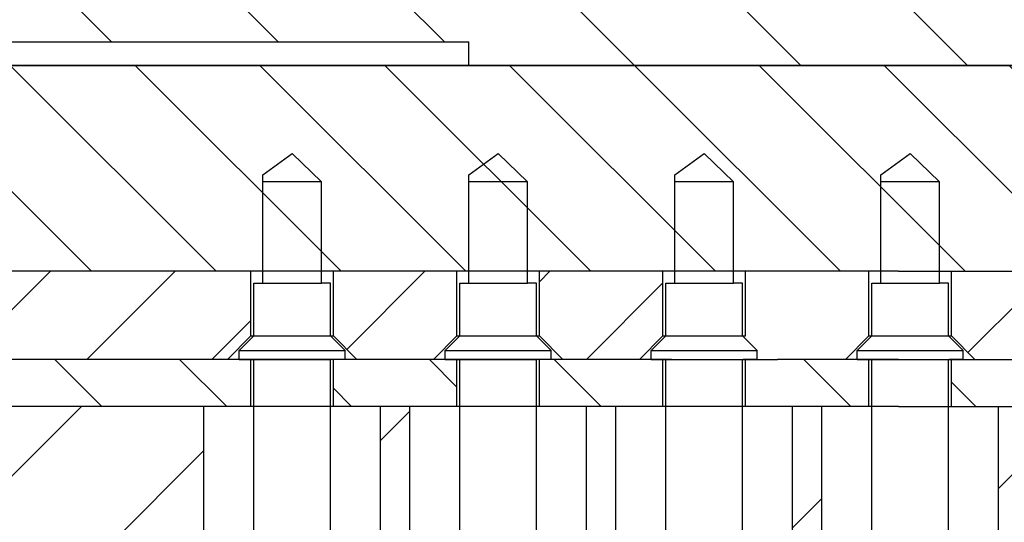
# Model space of a CAD drawing. Extents: x -1765 to 4890, y -3431 to 1272.
# Tile 32 of 189: x -66.63 to -49.9, y -2470.52 to -2461.97. Entities that reach past the tile are written whole.
import ezdxf

# ---------------------------------------------------------------- set-up
doc = ezdxf.new("R2010")
doc.units = 0
doc.linetypes.add('DASHED', pattern=[15, 7, -8])
doc.layers.get('0').update_dxf_attribs({"linetype": 'CONTINUOUS'})
doc.layers.add('1', color=7, linetype='CONTINUOUS')
pattern_1 = [(45, (0, 400), (-1.4142136, 1.4142136), [])]
pattern_2 = [(45, (0, 400), (-1.0606602, 1.0606602), [])]
pattern_3 = [(315, (0, 400), (1.0606602, 1.0606602), [])]

# ---------------------------------------------------------------- blocks, each defined once
blk = doc.blocks.new('SEG_128_CORE__106', base_point=(-82.5, -2514.451))
at = {"linetype": 'CONTINUOUS'}
h = blk.add_hatch(dxfattribs=at)
h.set_pattern_fill('USER', color=1, scale=2, angle=45, pattern_type=0)
h.set_pattern_definition(pattern_1)
h.paths.add_polyline_path([(-60, -2514.451), (-60.5, -2514.451), (-60.5, -2514.451), (-60.5, -2468.551), (-60.5, -2468.551), (-60, -2468.551)])
h = blk.add_hatch(dxfattribs=at)
h.set_pattern_fill('USER', color=1, scale=2, angle=45, pattern_type=0)
h.set_pattern_definition(pattern_1)
h.paths.add_polyline_path([(-57, -2514.451), (-56.5, -2514.451), (-56.5, -2468.551), (-57, -2468.551), (-57, -2468.551), (-57, -2514.451)])
h = blk.add_hatch(dxfattribs=at)
h.set_pattern_fill('USER', color=1, scale=2, angle=45, pattern_type=0)
h.set_pattern_definition(pattern_1)
h.paths.add_polyline_path([(-53, -2468.551), (-53, -2514.451), (-53.5, -2514.451), (-53.5, -2514.451), (-53.5, -2468.551), (-53.5, -2468.551), (-53.095, -2468.551)])
at = {"layer": '1', "linetype": 'CONTINUOUS'}
h = blk.add_hatch(dxfattribs=at)
h.set_pattern_fill('USER', color=1, scale=2, angle=45, pattern_type=0)
h.set_pattern_definition(pattern_1)
h.paths.add_polyline_path([(-66.991, -2468.551), (-66.824, -2468.551), (-66.435, -2468.551), (-65.627, -2468.551), (-64.55, -2468.551), (-64.396, -2468.551), (-64.129, -2468.551), (-63.991, -2468.551), (-63.7, -2468.551), (-63.5, -2468.551), (-63.5, -2514.451), (-63.991, -2514.451), (-64.55, -2514.451), (-65.627, -2514.451), (-66.435, -2514.451), (-66.824, -2514.451), (-66.991, -2514.451), (-67.49, -2514.451), (-67.671, -2514.451), (-68.105, -2514.451), (-69.126, -2514.451), (-69.88, -2514.451), (-70.366, -2514.451), (-70.49, -2514.451), (-70.99, -2514.451), (-71.129, -2514.451), (-71.666, -2514.451), (-72.626, -2514.451), (-73.318, -2514.451), (-73.915, -2514.451), (-73.99, -2514.451), (-74.49, -2514.451), (-74.579, -2514.451), (-75.235, -2514.451), (-75.584, -2514.451), (-76.117, -2514.451), (-76.126, -2514.451), (-76.234, -2514.451), (-77.49, -2514.451), (-78.5, -2514.451), (-78.5, -2472.351), (-78.75, -2472.351), (-82.5, -2472.351), (-82.5, -2466.551), (-81.5, -2466.551), (-81.5, -2468.551), (-81, -2468.551), (-77.49, -2468.551), (-76.234, -2468.551), (-76.126, -2468.551), (-76.117, -2468.551), (-75.584, -2468.551), (-75.235, -2468.551), (-74.579, -2468.551), (-74.49, -2468.551), (-73.99, -2468.551), (-73.915, -2468.551), (-73.318, -2468.551), (-72.626, -2468.551), (-71.666, -2468.551), (-71.129, -2468.551), (-70.99, -2468.551), (-70.49, -2468.551), (-70.366, -2468.551), (-69.88, -2468.551), (-69.126, -2468.551), (-68.105, -2468.551), (-67.671, -2468.551), (-67.49, -2468.551)])
h = blk.add_hatch(dxfattribs=at)
h.set_pattern_fill('USER', color=1, scale=2, angle=45, pattern_type=0)
h.set_pattern_definition(pattern_1)
h.paths.add_polyline_path([(-44.853, -2468.551), (-44.353, -2468.551), (-43.589, -2468.551), (-43.127, -2468.551), (-41.489, -2468.551), (-40.86, -2468.551), (-40.842, -2468.551), (-40.583, -2468.551), (-40.352, -2468.551), (-39.119, -2468.551), (-38.489, -2468.551), (-37.99, -2468.551), (-37.44, -2468.551), (-37.157, -2468.551), (-36.853, -2468.551), (-36.047, -2468.551), (-35.54, -2468.551), (-34.99, -2468.551), (-34, -2468.551), (-34, -2514.451), (-34.99, -2514.451), (-35.54, -2514.451), (-36.853, -2514.451), (-37.44, -2514.451), (-37.99, -2514.451), (-38.489, -2514.451), (-39.119, -2514.451), (-40.352, -2514.451), (-40.86, -2514.451), (-41.489, -2514.451), (-43.127, -2514.451), (-44.353, -2514.451), (-44.853, -2514.451), (-46.715, -2514.451), (-47.852, -2514.451), (-48.263, -2514.451), (-50, -2514.451), (-50, -2514.451), (-50, -2468.551), (-50, -2468.551), (-48.263, -2468.551), (-47.852, -2468.551), (-46.715, -2468.551)])
at = {"color": 7, "linetype": 'DASHED'}
for p, q in [((-66.435, -2468.551), (-66.824, -2468.551)), ((-65.627, -2468.551), (-66.435, -2468.551)), ((-64.55, -2468.551), (-65.627, -2468.551)), ((-64.396, -2468.551), (-64.55, -2468.551)), ((-64.129, -2468.551), (-64.396, -2468.551)), ((-63.991, -2468.551), (-64.129, -2468.551)), ((-63.7, -2468.551), (-63.991, -2468.551)), ((-63.5, -2468.551), (-63.7, -2468.551)), ((-62.7, -2468.551), (-63.5, -2468.551)), ((-62.363, -2468.551), (-62.7, -2468.551)), ((-61.764, -2468.551), (-62.363, -2468.551)), ((-61.3, -2468.551), (-61.764, -2468.551)), ((-60.5, -2468.551), (-61.3, -2468.551)), ((-61.3, -2468.551), (-61.3, -2468.551)), ((-60.5, -2468.551), (-60.5, -2468.551)), ((-60, -2468.551), (-60.5, -2468.551)), ((-59.264, -2468.551), (-60, -2468.551)), ((-59.2, -2468.551), (-59.264, -2468.551)), ((-58.863, -2468.551), (-59.2, -2468.551)), ((-57.8, -2468.551), (-58.863, -2468.551)), ((-57.8, -2468.551), (-57.8, -2468.551)), ((-57, -2468.551), (-57.8, -2468.551)), ((-57, -2468.551), (-57, -2468.551)), ((-56.5, -2468.551), (-57, -2468.551)), ((-55.7, -2468.551), (-56.5, -2468.551)), ((-55.363, -2468.551), (-55.7, -2468.551)), ((-54.3, -2468.551), (-55.363, -2468.551)), ((-53.5, -2468.551), (-54.3, -2468.551)), ((-54.3, -2468.551), (-54.3, -2468.551)), ((-53.5, -2468.551), (-53.5, -2468.551)), ((-53.095, -2468.551), (-53.5, -2468.551)), ((-53, -2468.551), (-53.095, -2468.551)), ((-52.907, -2468.551), (-53, -2468.551)), ((-52.741, -2468.551), (-52.907, -2468.551)), ((-52.595, -2468.551), (-52.741, -2468.551)), ((-52.483, -2468.551), (-52.595, -2468.551)), ((-52.2, -2468.551), (-52.483, -2468.551)), ((-52.195, -2468.551), (-52.2, -2468.551)), ((-51.863, -2468.551), (-52.195, -2468.551)), ((-51.695, -2468.551), (-51.863, -2468.551)), ((-51.695, -2468.551), (-51.625, -2468.551)), ((-51.625, -2468.551), (-50.8, -2468.551)), ((-50.8, -2468.551), (-50, -2468.551)), ((-50.8, -2468.551), (-50.8, -2468.551)), ((-50, -2468.551), (-50, -2468.551)), ((-50, -2468.551), (-48.263, -2468.551))]:
    blk.add_line(p, q, dxfattribs=at)
at = {"color": 7, "linetype": 'CONTINUOUS'}
for p, q in [((-63.5, -2514.451), (-63.5, -2468.551)), ((-60.5, -2514.451), (-60.5, -2468.551)), ((-60, -2514.451), (-60, -2468.551)), ((-57, -2514.451), (-57, -2468.551)), ((-56.5, -2514.451), (-56.5, -2468.551)), ((-53.5, -2514.451), (-53.5, -2468.551)), ((-53, -2514.451), (-53, -2468.551)), ((-50, -2514.451), (-50, -2468.551))]:
    blk.add_line(p, q, dxfattribs=at)
blk = doc.blocks.new('E7018-22505__108', base_point=(-82.5, -2515.301))
blk.add_blockref('SEG_128_CORE__106', (-82.5, -2514.451))
blk = doc.blocks.new('SIG_POGO_4__110', base_point=(-52.4, -2517.751))
at = {"color": 2, "linetype": 'CONTINUOUS'}
for p, q in [((-52, -2464.611), (-51.5, -2464.251)), ((-51.5, -2464.251), (-51, -2464.732)), ((-52, -2464.732), (-52, -2464.611)), ((-52, -2466.251), (-52, -2464.732)), ((-51, -2466.251), (-51, -2464.732)), ((-52, -2466.451), (-52, -2466.251)), ((-51, -2466.451), (-51, -2466.251)), ((-52.15, -2466.451), (-52, -2466.451)), ((-52.15, -2467.351), (-52.15, -2466.451)), ((-50.85, -2466.451), (-51, -2466.451)), ((-50.85, -2467.351), (-50.85, -2466.451)), ((-52.15, -2467.351), (-52.4, -2467.601)), ((-50.85, -2467.351), (-50.6, -2467.601)), ((-52.4, -2467.751), (-52.4, -2467.601)), ((-50.6, -2467.751), (-50.6, -2467.601)), ((-52.388, -2467.751), (-52.2, -2467.751)), ((-52.2, -2467.751), (-52.15, -2467.751)), ((-52.15, -2481.451), (-52.15, -2467.751)), ((-50.85, -2467.751), (-50.838, -2467.751)), ((-50.85, -2481.451), (-50.85, -2467.751)), ((-50.8, -2467.751), (-50.838, -2467.751)), ((-50.6, -2467.751), (-50.8, -2467.751))]:
    blk.add_line(p, q, dxfattribs=at)
at = {"color": 2, "linetype": 'DASHED'}
blk.add_line((-52.4, -2467.751), (-52.388, -2467.751), dxfattribs=at)
at = {"layer": '1', "color": 2, "linetype": 'CONTINUOUS'}
for p, q in [((-51, -2464.732), (-52, -2464.732)), ((-52, -2466.451), (-51, -2466.451)), ((-52.15, -2467.351), (-50.85, -2467.351)), ((-52.4, -2467.601), (-50.6, -2467.601)), ((-52.15, -2467.751), (-50.85, -2467.751))]:
    blk.add_line(p, q, dxfattribs=at)
blk = doc.blocks.new('SIG_POGO_4__111', base_point=(-55.9, -2517.751))
at = {"color": 2, "linetype": 'CONTINUOUS'}
for p, q in [((-55.5, -2464.611), (-55, -2464.251)), ((-55, -2464.251), (-54.5, -2464.732)), ((-55.5, -2464.732), (-55.5, -2464.611)), ((-55.5, -2466.251), (-55.5, -2464.732)), ((-54.5, -2466.251), (-54.5, -2464.732)), ((-55.5, -2466.451), (-55.5, -2466.251)), ((-54.5, -2466.451), (-54.5, -2466.251)), ((-55.65, -2467.351), (-55.65, -2466.451)), ((-55.65, -2466.451), (-55.5, -2466.451)), ((-54.35, -2466.451), (-54.5, -2466.451)), ((-54.35, -2467.351), (-54.35, -2466.451)), ((-55.65, -2467.351), (-55.9, -2467.601)), ((-54.35, -2467.351), (-54.1, -2467.601)), ((-55.9, -2467.751), (-55.9, -2467.601)), ((-54.1, -2467.751), (-54.1, -2467.601)), ((-55.888, -2467.751), (-55.7, -2467.751)), ((-55.7, -2467.751), (-55.65, -2467.751)), ((-55.65, -2481.451), (-55.65, -2467.751)), ((-54.35, -2481.451), (-54.35, -2467.751)), ((-54.35, -2467.751), (-54.338, -2467.751)), ((-54.3, -2467.751), (-54.338, -2467.751)), ((-54.1, -2467.751), (-54.3, -2467.751))]:
    blk.add_line(p, q, dxfattribs=at)
at = {"color": 2, "linetype": 'DASHED'}
blk.add_line((-55.9, -2467.751), (-55.888, -2467.751), dxfattribs=at)
at = {"layer": '1', "color": 2, "linetype": 'CONTINUOUS'}
for p, q in [((-54.5, -2464.732), (-55.5, -2464.732)), ((-55.5, -2466.451), (-54.5, -2466.451)), ((-55.65, -2467.351), (-54.35, -2467.351)), ((-55.9, -2467.601), (-54.1, -2467.601)), ((-55.65, -2467.751), (-54.35, -2467.751))]:
    blk.add_line(p, q, dxfattribs=at)
blk = doc.blocks.new('SIG_POGO_4__112', base_point=(-59.4, -2517.751))
at = {"color": 2, "linetype": 'CONTINUOUS'}
for p, q in [((-59, -2464.611), (-58.5, -2464.251)), ((-58.5, -2464.251), (-58, -2464.732)), ((-59, -2464.732), (-59, -2464.611)), ((-59, -2466.251), (-59, -2464.732)), ((-58, -2466.251), (-58, -2464.732)), ((-59, -2466.451), (-59, -2466.251)), ((-58, -2466.451), (-58, -2466.251)), ((-59.15, -2467.351), (-59.15, -2466.451)), ((-59.15, -2466.451), (-59, -2466.451)), ((-57.85, -2466.451), (-58, -2466.451)), ((-57.85, -2467.351), (-57.85, -2466.451)), ((-59.15, -2467.351), (-59.4, -2467.601)), ((-57.85, -2467.351), (-57.6, -2467.601)), ((-59.4, -2467.751), (-59.4, -2467.601)), ((-57.6, -2467.751), (-57.6, -2467.601)), ((-59.388, -2467.751), (-59.2, -2467.751)), ((-59.2, -2467.751), (-59.15, -2467.751)), ((-59.15, -2481.451), (-59.15, -2467.751)), ((-57.85, -2481.451), (-57.85, -2467.751)), ((-57.85, -2467.751), (-57.838, -2467.751)), ((-57.8, -2467.751), (-57.838, -2467.751)), ((-57.6, -2467.751), (-57.8, -2467.751))]:
    blk.add_line(p, q, dxfattribs=at)
at = {"color": 2, "linetype": 'DASHED'}
blk.add_line((-59.4, -2467.751), (-59.388, -2467.751), dxfattribs=at)
at = {"layer": '1', "color": 2, "linetype": 'CONTINUOUS'}
for p, q in [((-58, -2464.732), (-59, -2464.732)), ((-59, -2466.451), (-58, -2466.451)), ((-59.15, -2467.351), (-57.85, -2467.351)), ((-59.4, -2467.601), (-57.6, -2467.601)), ((-59.15, -2467.751), (-57.85, -2467.751))]:
    blk.add_line(p, q, dxfattribs=at)
blk = doc.blocks.new('SIG_POGO_4__113', base_point=(-62.9, -2517.751))
at = {"color": 2, "linetype": 'CONTINUOUS'}
for p, q in [((-62.5, -2464.611), (-62, -2464.251)), ((-62, -2464.251), (-61.5, -2464.732)), ((-62.5, -2464.732), (-62.5, -2464.611)), ((-62.5, -2466.251), (-62.5, -2464.732)), ((-61.5, -2466.251), (-61.5, -2464.732)), ((-62.5, -2466.451), (-62.5, -2466.251)), ((-61.5, -2466.451), (-61.5, -2466.251)), ((-62.65, -2467.351), (-62.65, -2466.451)), ((-62.65, -2466.451), (-62.5, -2466.451)), ((-61.35, -2466.451), (-61.5, -2466.451)), ((-61.35, -2467.351), (-61.35, -2466.451)), ((-62.65, -2467.351), (-62.9, -2467.601)), ((-61.35, -2467.351), (-61.1, -2467.601)), ((-62.9, -2467.751), (-62.9, -2467.601)), ((-61.1, -2467.751), (-61.1, -2467.601)), ((-62.888, -2467.751), (-62.7, -2467.751)), ((-62.7, -2467.751), (-62.65, -2467.751)), ((-62.65, -2481.451), (-62.65, -2467.751)), ((-61.35, -2481.451), (-61.35, -2467.751)), ((-61.35, -2467.751), (-61.338, -2467.751)), ((-61.3, -2467.751), (-61.338, -2467.751)), ((-61.1, -2467.751), (-61.3, -2467.751))]:
    blk.add_line(p, q, dxfattribs=at)
at = {"color": 2, "linetype": 'DASHED'}
blk.add_line((-62.9, -2467.751), (-62.888, -2467.751), dxfattribs=at)
at = {"layer": '1', "color": 2, "linetype": 'CONTINUOUS'}
for p, q in [((-61.5, -2464.732), (-62.5, -2464.732)), ((-62.5, -2466.451), (-61.5, -2466.451)), ((-62.65, -2467.351), (-61.35, -2467.351)), ((-62.9, -2467.601), (-61.1, -2467.601)), ((-62.65, -2467.751), (-61.35, -2467.751))]:
    blk.add_line(p, q, dxfattribs=at)
blk = doc.blocks.new('POGOS__115', base_point=(-33.4, -2517.751))
for name, p in [('SIG_POGO_4__113', (-62.9, -2517.751)), ('SIG_POGO_4__112', (-59.4, -2517.751)), ('SIG_POGO_4__111', (-55.9, -2517.751)), ('SIG_POGO_4__110', (-52.4, -2517.751))]:
    blk.add_blockref(name, p)
blk = doc.blocks.new('ISO_TOP_1_5__116', base_point=(-81, -2467.751))
at = {"linetype": 'CONTINUOUS'}
h = blk.add_hatch(dxfattribs=at)
h.set_pattern_fill('USER', color=6, scale=1.5, angle=45, pattern_type=0)
h.set_pattern_definition(pattern_2)
h.paths.add_polyline_path([(-59.2, -2467.351), (-59.2, -2466.251), (-61.3, -2466.251), (-61.3, -2466.251), (-61.3, -2467.351), (-60.9, -2467.751), (-60.9, -2467.751), (-59.6, -2467.751)])
h = blk.add_hatch(dxfattribs=at)
h.set_pattern_fill('USER', color=6, scale=1.5, angle=45, pattern_type=0)
h.set_pattern_definition(pattern_2)
h.paths.add_polyline_path([(-55.7, -2467.351), (-55.7, -2466.251), (-57.8, -2466.251), (-57.8, -2466.251), (-57.8, -2467.351), (-57.4, -2467.751), (-57.4, -2467.751), (-56.1, -2467.751)])
h = blk.add_hatch(dxfattribs=at)
h.set_pattern_fill('USER', color=6, scale=1.5, angle=45, pattern_type=0)
h.set_pattern_definition(pattern_2)
h.paths.add_polyline_path([(-50.4, -2467.751), (-50.4, -2467.751), (-50.8, -2467.351), (-50.8, -2466.251), (-50.8, -2466.251), (-49.486, -2466.251), (-49.486, -2467.751)])
at = {"layer": '1', "linetype": 'CONTINUOUS'}
h = blk.add_hatch(dxfattribs=at)
h.set_pattern_fill('USER', color=6, scale=1.5, angle=45, pattern_type=0)
h.set_pattern_definition(pattern_2)
h.paths.add_polyline_path([(-69.005, -2466.251), (-63.7, -2466.251), (-62.7, -2466.251), (-62.7, -2467.351), (-63.1, -2467.751), (-63.7, -2467.751), (-81, -2467.751), (-81, -2466.251), (-76.117, -2466.251), (-75.584, -2466.251), (-74.994, -2466.251)])
at = {"color": 6, "linetype": 'CONTINUOUS'}
for p, q in [((-63.7, -2466.251), (-69.005, -2466.251)), ((-62.7, -2466.251), (-63.7, -2466.251)), ((-62.7, -2467.351), (-62.7, -2466.251)), ((-59.2, -2466.251), (-61.3, -2466.251)), ((-61.3, -2466.251), (-61.3, -2466.251)), ((-61.3, -2467.351), (-61.3, -2466.251)), ((-59.2, -2467.351), (-59.2, -2466.251)), ((-55.7, -2466.251), (-57.8, -2466.251)), ((-57.8, -2466.251), (-57.8, -2466.251)), ((-57.8, -2467.351), (-57.8, -2466.251)), ((-55.7, -2467.351), (-55.7, -2466.251)), ((-53.095, -2466.251), (-54.3, -2466.251)), ((-54.3, -2466.251), (-54.3, -2466.251)), ((-54.3, -2467.351), (-54.3, -2466.251)), ((-52.907, -2466.251), (-53.095, -2466.251)), ((-52.741, -2466.251), (-52.907, -2466.251)), ((-52.595, -2466.251), (-52.741, -2466.251)), ((-52.483, -2466.251), (-52.595, -2466.251)), ((-52.2, -2466.251), (-52.483, -2466.251)), ((-52.2, -2467.351), (-52.2, -2466.251)), ((-50.8, -2466.251), (-50.8, -2466.251)), ((-50.8, -2466.251), (-49.486, -2466.251)), ((-50.8, -2467.351), (-50.8, -2466.251)), ((-62.7, -2467.351), (-63.1, -2467.751)), ((-62.7, -2467.351), (-61.3, -2467.351)), ((-61.3, -2467.351), (-61.3, -2467.351)), ((-61.3, -2467.351), (-60.9, -2467.751)), ((-59.2, -2467.351), (-59.6, -2467.751)), ((-59.2, -2467.351), (-57.8, -2467.351)), ((-57.8, -2467.351), (-57.8, -2467.351)), ((-57.8, -2467.351), (-57.4, -2467.751)), ((-55.7, -2467.351), (-56.1, -2467.751)), ((-55.7, -2467.351), (-55.355, -2467.351)), ((-55.355, -2467.351), (-55.305, -2467.351)), ((-55.305, -2467.351), (-55.255, -2467.351)), ((-55.255, -2467.351), (-55.011, -2467.351)), ((-55.011, -2467.351), (-54.981, -2467.351)), ((-54.981, -2467.351), (-54.78, -2467.351)), ((-54.78, -2467.351), (-54.681, -2467.351)), ((-54.681, -2467.351), (-54.485, -2467.351)), ((-54.485, -2467.351), (-54.3, -2467.351)), ((-54.3, -2467.351), (-54.3, -2467.351)), ((-52.2, -2467.351), (-52.6, -2467.751)), ((-52.2, -2467.351), (-52.122, -2467.351)), ((-52.122, -2467.351), (-52.029, -2467.351)), ((-52.029, -2467.351), (-51.902, -2467.351)), ((-51.902, -2467.351), (-51.634, -2467.351)), ((-51.634, -2467.351), (-51.593, -2467.351)), ((-51.593, -2467.351), (-51.539, -2467.351)), ((-51.539, -2467.351), (-51.538, -2467.351)), ((-51.538, -2467.351), (-51.528, -2467.351)), ((-51.528, -2467.351), (-51.486, -2467.351)), ((-51.486, -2467.351), (-51.444, -2467.351)), ((-51.444, -2467.351), (-51.16, -2467.351)), ((-51.16, -2467.351), (-50.8, -2467.351)), ((-50.8, -2467.351), (-50.4, -2467.751)), ((-50.8, -2467.351), (-50.8, -2467.351)), ((-63.7, -2467.751), (-81, -2467.751)), ((-63.1, -2467.751), (-63.7, -2467.751)), ((-60.9, -2467.751), (-60.9, -2467.751)), ((-59.6, -2467.751), (-60.9, -2467.751)), ((-57.4, -2467.751), (-57.4, -2467.751)), ((-56.1, -2467.751), (-57.4, -2467.751)), ((-53.9, -2467.751), (-53.9, -2467.751)), ((-53.9, -2467.751), (-53.755, -2467.751)), ((-53.095, -2467.751), (-53.755, -2467.751)), ((-52.907, -2467.751), (-53.095, -2467.751)), ((-52.741, -2467.751), (-52.907, -2467.751)), ((-52.6, -2467.751), (-52.741, -2467.751)), ((-50.4, -2467.751), (-49.486, -2467.751)), ((-50.4, -2467.751), (-50.4, -2467.751))]:
    blk.add_line(p, q, dxfattribs=at)
at = {"color": 6, "linetype": 'DASHED'}
for p, q in [((-61.3, -2466.251), (-62.7, -2466.251)), ((-57.8, -2466.251), (-59.2, -2466.251)), ((-54.3, -2466.251), (-55.7, -2466.251)), ((-52.195, -2466.251), (-52.2, -2466.251)), ((-51.695, -2466.251), (-52.195, -2466.251)), ((-51.695, -2466.251), (-51.625, -2466.251)), ((-51.625, -2466.251), (-50.8, -2466.251)), ((-62.7, -2467.751), (-63.1, -2467.751)), ((-61.764, -2467.751), (-62.7, -2467.751)), ((-61.3, -2467.751), (-61.764, -2467.751)), ((-60.9, -2467.751), (-61.3, -2467.751)), ((-61.3, -2467.751), (-61.3, -2467.751)), ((-59.264, -2467.751), (-59.6, -2467.751)), ((-59.2, -2467.751), (-59.264, -2467.751)), ((-57.8, -2467.751), (-59.2, -2467.751)), ((-57.8, -2467.751), (-57.8, -2467.751)), ((-57.4, -2467.751), (-57.8, -2467.751)), ((-55.7, -2467.751), (-56.1, -2467.751)), ((-55.555, -2467.751), (-55.7, -2467.751)), ((-55.555, -2467.751), (-55.305, -2467.751)), ((-55.305, -2467.751), (-54.3, -2467.751)), ((-54.3, -2467.751), (-54.3, -2467.751)), ((-54.3, -2467.751), (-54.005, -2467.751)), ((-54.005, -2467.751), (-53.9, -2467.751)), ((-52.595, -2467.751), (-52.6, -2467.751)), ((-52.483, -2467.751), (-52.595, -2467.751)), ((-52.2, -2467.751), (-52.483, -2467.751)), ((-52.195, -2467.751), (-52.2, -2467.751)), ((-51.695, -2467.751), (-52.195, -2467.751)), ((-51.695, -2467.751), (-51.625, -2467.751)), ((-51.625, -2467.751), (-50.8, -2467.751)), ((-50.8, -2467.751), (-50.4, -2467.751)), ((-50.8, -2467.751), (-50.8, -2467.751))]:
    blk.add_line(p, q, dxfattribs=at)
blk = doc.blocks.new('ISO_TOP_0_8__117', base_point=(-81, -2468.551))
at = {"linetype": 'CONTINUOUS'}
h = blk.add_hatch(dxfattribs=at)
h.set_pattern_fill('USER', color=3, scale=1.5, angle=315, pattern_type=0)
h.set_pattern_definition(pattern_3)
h.paths.add_polyline_path([(-59.264, -2467.751), (-59.2, -2467.751), (-59.2, -2468.551), (-59.264, -2468.551), (-60, -2468.551), (-60.5, -2468.551), (-60.5, -2468.551), (-61.3, -2468.551), (-61.3, -2468.551), (-61.3, -2467.751), (-61.3, -2467.751), (-60.9, -2467.751), (-60.9, -2467.751), (-59.6, -2467.751)])
h = blk.add_hatch(dxfattribs=at)
h.set_pattern_fill('USER', color=3, scale=1.5, angle=315, pattern_type=0)
h.set_pattern_definition(pattern_3)
h.paths.add_polyline_path([(-55.7, -2467.751), (-55.7, -2468.551), (-56.5, -2468.551), (-57, -2468.551), (-57, -2468.551), (-57.8, -2468.551), (-57.8, -2468.551), (-57.8, -2467.751), (-57.8, -2467.751), (-57.4, -2467.751), (-57.4, -2467.751), (-56.1, -2467.751)])
h = blk.add_hatch(dxfattribs=at)
h.set_pattern_fill('USER', color=3, scale=1.5, angle=315, pattern_type=0)
h.set_pattern_definition(pattern_3)
h.paths.add_polyline_path([(-54.3, -2467.751), (-54.3, -2468.551), (-54.3, -2468.551), (-53.5, -2468.551), (-53.5, -2468.551), (-53.095, -2468.551), (-53, -2468.551), (-52.907, -2468.551), (-52.741, -2468.551), (-52.595, -2468.551), (-52.483, -2468.551), (-52.2, -2468.551), (-52.2, -2467.751), (-52.483, -2467.751), (-52.595, -2467.751), (-52.6, -2467.751), (-52.741, -2467.751), (-52.907, -2467.751), (-53.095, -2467.751), (-53.755, -2467.751), (-53.9, -2467.751), (-53.9, -2467.751), (-54.005, -2467.751), (-54.3, -2467.751)])
h = blk.add_hatch(dxfattribs=at)
h.set_pattern_fill('USER', color=3, scale=1.5, angle=315, pattern_type=0)
h.set_pattern_definition(pattern_3)
h.paths.add_polyline_path([(-50.8, -2467.751), (-50.8, -2467.751), (-50.8, -2468.551), (-50.8, -2468.551), (-50, -2468.551), (-50, -2468.551), (-49.486, -2468.551), (-49.486, -2467.751), (-50.4, -2467.751), (-50.4, -2467.751)])
at = {"layer": '1', "linetype": 'CONTINUOUS'}
h = blk.add_hatch(dxfattribs=at)
h.set_pattern_fill('USER', color=3, scale=1.5, angle=315, pattern_type=0)
h.set_pattern_definition(pattern_3)
h.paths.add_polyline_path([(-63.7, -2467.751), (-63.1, -2467.751), (-62.7, -2467.751), (-62.7, -2468.551), (-63.5, -2468.551), (-63.7, -2468.551), (-63.991, -2468.551), (-64.129, -2468.551), (-64.396, -2468.551), (-64.55, -2468.551), (-65.627, -2468.551), (-66.435, -2468.551), (-66.824, -2468.551), (-66.991, -2468.551), (-67.49, -2468.551), (-67.671, -2468.551), (-68.105, -2468.551), (-69.126, -2468.551), (-69.88, -2468.551), (-70.366, -2468.551), (-70.49, -2468.551), (-70.99, -2468.551), (-71.129, -2468.551), (-71.666, -2468.551), (-72.626, -2468.551), (-73.318, -2468.551), (-73.915, -2468.551), (-73.99, -2468.551), (-74.49, -2468.551), (-74.579, -2468.551), (-75.235, -2468.551), (-76.117, -2468.551), (-76.126, -2468.551), (-76.234, -2468.551), (-77.49, -2468.551), (-81, -2468.551), (-81, -2467.751)])
at = {"color": 3, "linetype": 'DASHED'}
for p, q in [((-63.7, -2467.751), (-81, -2467.751)), ((-63.1, -2467.751), (-63.7, -2467.751)), ((-60.9, -2467.751), (-60.9, -2467.751)), ((-59.6, -2467.751), (-60.9, -2467.751)), ((-57.4, -2467.751), (-57.4, -2467.751)), ((-56.1, -2467.751), (-57.4, -2467.751)), ((-53.9, -2467.751), (-53.9, -2467.751)), ((-53.9, -2467.751), (-53.755, -2467.751)), ((-53.095, -2467.751), (-53.755, -2467.751)), ((-52.907, -2467.751), (-53.095, -2467.751)), ((-52.741, -2467.751), (-52.907, -2467.751)), ((-52.6, -2467.751), (-52.741, -2467.751)), ((-50.4, -2467.751), (-49.486, -2467.751)), ((-50.4, -2467.751), (-50.4, -2467.751))]:
    blk.add_line(p, q, dxfattribs=at)
at = {"color": 3, "linetype": 'CONTINUOUS'}
for p, q in [((-62.7, -2467.751), (-63.1, -2467.751)), ((-62.7, -2468.551), (-62.7, -2467.751)), ((-61.764, -2467.751), (-62.7, -2467.751)), ((-61.3, -2467.751), (-61.764, -2467.751)), ((-60.9, -2467.751), (-61.3, -2467.751)), ((-61.3, -2467.751), (-61.3, -2467.751)), ((-61.3, -2468.551), (-61.3, -2467.751)), ((-59.264, -2467.751), (-59.6, -2467.751)), ((-59.2, -2467.751), (-59.264, -2467.751)), ((-57.8, -2467.751), (-59.2, -2467.751)), ((-59.2, -2468.551), (-59.2, -2467.751)), ((-57.8, -2467.751), (-57.8, -2467.751)), ((-57.4, -2467.751), (-57.8, -2467.751)), ((-57.8, -2468.551), (-57.8, -2467.751)), ((-55.7, -2467.751), (-56.1, -2467.751)), ((-55.555, -2467.751), (-55.7, -2467.751)), ((-55.7, -2468.551), (-55.7, -2467.751)), ((-55.555, -2467.751), (-55.305, -2467.751)), ((-55.305, -2467.751), (-54.3, -2467.751)), ((-54.3, -2467.751), (-54.3, -2467.751)), ((-54.3, -2468.551), (-54.3, -2467.751)), ((-54.3, -2467.751), (-54.005, -2467.751)), ((-54.005, -2467.751), (-53.9, -2467.751)), ((-52.595, -2467.751), (-52.6, -2467.751)), ((-52.483, -2467.751), (-52.595, -2467.751)), ((-52.2, -2467.751), (-52.483, -2467.751)), ((-52.195, -2467.751), (-52.2, -2467.751)), ((-52.2, -2468.551), (-52.2, -2467.751)), ((-51.695, -2467.751), (-52.195, -2467.751)), ((-51.695, -2467.751), (-51.625, -2467.751)), ((-51.625, -2467.751), (-50.8, -2467.751)), ((-50.8, -2467.751), (-50.4, -2467.751)), ((-50.8, -2468.551), (-50.8, -2467.751)), ((-50.8, -2467.751), (-50.8, -2467.751)), ((-66.435, -2468.551), (-66.824, -2468.551)), ((-65.627, -2468.551), (-66.435, -2468.551)), ((-64.55, -2468.551), (-65.627, -2468.551)), ((-64.396, -2468.551), (-64.55, -2468.551)), ((-64.129, -2468.551), (-64.396, -2468.551)), ((-63.991, -2468.551), (-64.129, -2468.551)), ((-63.7, -2468.551), (-63.991, -2468.551)), ((-63.5, -2468.551), (-63.7, -2468.551)), ((-62.7, -2468.551), (-63.5, -2468.551)), ((-62.363, -2468.551), (-62.7, -2468.551)), ((-61.764, -2468.551), (-62.363, -2468.551)), ((-61.3, -2468.551), (-61.764, -2468.551)), ((-60.5, -2468.551), (-61.3, -2468.551)), ((-61.3, -2468.551), (-61.3, -2468.551)), ((-60.5, -2468.551), (-60.5, -2468.551)), ((-60, -2468.551), (-60.5, -2468.551)), ((-59.264, -2468.551), (-60, -2468.551)), ((-59.2, -2468.551), (-59.264, -2468.551)), ((-58.863, -2468.551), (-59.2, -2468.551)), ((-57.8, -2468.551), (-58.863, -2468.551)), ((-57.8, -2468.551), (-57.8, -2468.551)), ((-57, -2468.551), (-57.8, -2468.551)), ((-57, -2468.551), (-57, -2468.551)), ((-56.5, -2468.551), (-57, -2468.551)), ((-55.7, -2468.551), (-56.5, -2468.551)), ((-55.363, -2468.551), (-55.7, -2468.551)), ((-54.3, -2468.551), (-55.363, -2468.551)), ((-53.5, -2468.551), (-54.3, -2468.551)), ((-54.3, -2468.551), (-54.3, -2468.551)), ((-53.5, -2468.551), (-53.5, -2468.551)), ((-53.095, -2468.551), (-53.5, -2468.551)), ((-53, -2468.551), (-53.095, -2468.551)), ((-52.907, -2468.551), (-53, -2468.551)), ((-52.741, -2468.551), (-52.907, -2468.551)), ((-52.595, -2468.551), (-52.741, -2468.551)), ((-52.483, -2468.551), (-52.595, -2468.551)), ((-52.2, -2468.551), (-52.483, -2468.551)), ((-52.195, -2468.551), (-52.2, -2468.551)), ((-51.863, -2468.551), (-52.195, -2468.551)), ((-51.695, -2468.551), (-51.863, -2468.551)), ((-51.695, -2468.551), (-51.625, -2468.551)), ((-51.625, -2468.551), (-50.8, -2468.551)), ((-50.8, -2468.551), (-50, -2468.551)), ((-50.8, -2468.551), (-50.8, -2468.551)), ((-50, -2468.551), (-50, -2468.551)), ((-50, -2468.551), (-49.486, -2468.551))]:
    blk.add_line(p, q, dxfattribs=at)
blk = doc.blocks.new('E7018CB_ASSY_4__122', base_point=(-82.5, -2517.751))
for name, p in [('POGOS__115', (-33.4, -2517.751)), ('ISO_TOP_1_5__116', (-81, -2467.751)), ('E7018-22505__108', (-82.5, -2515.301)), ('ISO_TOP_0_8__117', (-81, -2468.551))]:
    blk.add_blockref(name, p)
blk = doc.blocks.new('SEG_128_CORE__135', base_point=(-64.129, -2514.451))
at = {"color": 7, "linetype": 'DASHED'}
for p, q in [((-63.991, -2468.551), (-64.129, -2468.551)), ((-63.7, -2468.551), (-63.991, -2468.551)), ((-63.5, -2468.551), (-63.7, -2468.551)), ((-62.7, -2468.551), (-63.5, -2468.551)), ((-62.363, -2468.551), (-62.7, -2468.551)), ((-61.764, -2468.551), (-62.363, -2468.551)), ((-61.3, -2468.551), (-61.764, -2468.551)), ((-60.5, -2468.551), (-61.3, -2468.551)), ((-61.3, -2468.551), (-61.3, -2468.551)), ((-60.5, -2468.551), (-60.5, -2468.551)), ((-60, -2468.551), (-60.5, -2468.551)), ((-59.264, -2468.551), (-60, -2468.551)), ((-59.2, -2468.551), (-59.264, -2468.551)), ((-58.863, -2468.551), (-59.2, -2468.551)), ((-57.8, -2468.551), (-58.863, -2468.551)), ((-57.8, -2468.551), (-57.8, -2468.551)), ((-57, -2468.551), (-57.8, -2468.551)), ((-57, -2468.551), (-57, -2468.551)), ((-56.5, -2468.551), (-57, -2468.551)), ((-55.7, -2468.551), (-56.5, -2468.551)), ((-55.363, -2468.551), (-55.7, -2468.551)), ((-54.3, -2468.551), (-55.363, -2468.551)), ((-53.5, -2468.551), (-54.3, -2468.551)), ((-54.3, -2468.551), (-54.3, -2468.551)), ((-53.5, -2468.551), (-53.5, -2468.551)), ((-53.095, -2468.551), (-53.5, -2468.551)), ((-53, -2468.551), (-53.095, -2468.551)), ((-52.907, -2468.551), (-53, -2468.551)), ((-52.741, -2468.551), (-52.907, -2468.551)), ((-52.595, -2468.551), (-52.741, -2468.551)), ((-52.483, -2468.551), (-52.595, -2468.551)), ((-52.2, -2468.551), (-52.483, -2468.551)), ((-52.195, -2468.551), (-52.2, -2468.551)), ((-51.863, -2468.551), (-52.195, -2468.551)), ((-51.695, -2468.551), (-51.863, -2468.551)), ((-51.695, -2468.551), (-51.625, -2468.551)), ((-51.625, -2468.551), (-50.8, -2468.551)), ((-50.8, -2468.551), (-50, -2468.551)), ((-50.8, -2468.551), (-50.8, -2468.551)), ((-50, -2468.551), (-50, -2468.551)), ((-50, -2468.551), (-49.486, -2468.551))]:
    blk.add_line(p, q, dxfattribs=at)
blk = doc.blocks.new('E7018-22505__136', base_point=(-64.129, -2514.451))
blk.add_blockref('SEG_128_CORE__135', (-64.129, -2514.451))
blk = doc.blocks.new('ISO_TOP_1_5__137', base_point=(-63.7, -2467.751))
at = {"color": 7, "linetype": 'DASHED'}
for p, q in [((-62.7, -2466.251), (-63.7, -2466.251)), ((-61.3, -2466.251), (-62.7, -2466.251)), ((-59.2, -2466.251), (-61.3, -2466.251)), ((-61.3, -2466.251), (-61.3, -2466.251)), ((-57.8, -2466.251), (-59.2, -2466.251)), ((-55.7, -2466.251), (-57.8, -2466.251)), ((-57.8, -2466.251), (-57.8, -2466.251)), ((-54.3, -2466.251), (-55.7, -2466.251)), ((-53.095, -2466.251), (-54.3, -2466.251)), ((-54.3, -2466.251), (-54.3, -2466.251)), ((-52.907, -2466.251), (-53.095, -2466.251)), ((-52.741, -2466.251), (-52.907, -2466.251)), ((-52.595, -2466.251), (-52.741, -2466.251)), ((-52.483, -2466.251), (-52.595, -2466.251)), ((-52.2, -2466.251), (-52.483, -2466.251)), ((-52.195, -2466.251), (-52.2, -2466.251)), ((-51.695, -2466.251), (-52.195, -2466.251)), ((-51.695, -2466.251), (-51.625, -2466.251)), ((-51.625, -2466.251), (-50.8, -2466.251)), ((-50.8, -2466.251), (-50.8, -2466.251)), ((-50.8, -2466.251), (-49.486, -2466.251)), ((-55.355, -2467.351), (-55.305, -2467.351)), ((-55.305, -2467.351), (-55.255, -2467.351)), ((-55.255, -2467.351), (-55.011, -2467.351)), ((-55.011, -2467.351), (-54.981, -2467.351)), ((-54.981, -2467.351), (-54.78, -2467.351)), ((-54.78, -2467.351), (-54.681, -2467.351)), ((-54.681, -2467.351), (-54.485, -2467.351)), ((-54.485, -2467.351), (-54.3, -2467.351)), ((-54.3, -2467.351), (-54.3, -2467.351)), ((-52.2, -2467.351), (-52.122, -2467.351)), ((-52.122, -2467.351), (-52.029, -2467.351)), ((-52.029, -2467.351), (-51.902, -2467.351)), ((-51.902, -2467.351), (-51.634, -2467.351)), ((-51.634, -2467.351), (-51.593, -2467.351)), ((-51.593, -2467.351), (-51.539, -2467.351)), ((-51.539, -2467.351), (-51.538, -2467.351)), ((-51.538, -2467.351), (-51.528, -2467.351)), ((-51.528, -2467.351), (-51.486, -2467.351)), ((-51.486, -2467.351), (-51.444, -2467.351)), ((-51.444, -2467.351), (-51.16, -2467.351)), ((-63.1, -2467.751), (-63.7, -2467.751)), ((-62.7, -2467.751), (-63.1, -2467.751)), ((-61.764, -2467.751), (-62.7, -2467.751)), ((-61.3, -2467.751), (-61.764, -2467.751)), ((-60.9, -2467.751), (-61.3, -2467.751)), ((-61.3, -2467.751), (-61.3, -2467.751)), ((-60.9, -2467.751), (-60.9, -2467.751)), ((-59.6, -2467.751), (-60.9, -2467.751)), ((-59.264, -2467.751), (-59.6, -2467.751)), ((-59.2, -2467.751), (-59.264, -2467.751)), ((-57.8, -2467.751), (-59.2, -2467.751)), ((-57.8, -2467.751), (-57.8, -2467.751)), ((-57.4, -2467.751), (-57.8, -2467.751)), ((-57.4, -2467.751), (-57.4, -2467.751)), ((-56.1, -2467.751), (-57.4, -2467.751)), ((-55.7, -2467.751), (-56.1, -2467.751)), ((-55.555, -2467.751), (-55.7, -2467.751)), ((-55.555, -2467.751), (-55.305, -2467.751)), ((-55.305, -2467.751), (-54.3, -2467.751)), ((-54.3, -2467.751), (-54.3, -2467.751)), ((-54.3, -2467.751), (-54.005, -2467.751)), ((-54.005, -2467.751), (-53.9, -2467.751)), ((-53.9, -2467.751), (-53.9, -2467.751)), ((-53.9, -2467.751), (-53.755, -2467.751)), ((-53.095, -2467.751), (-53.755, -2467.751)), ((-52.907, -2467.751), (-53.095, -2467.751)), ((-52.741, -2467.751), (-52.907, -2467.751)), ((-52.6, -2467.751), (-52.741, -2467.751)), ((-52.595, -2467.751), (-52.6, -2467.751)), ((-52.483, -2467.751), (-52.595, -2467.751)), ((-52.2, -2467.751), (-52.483, -2467.751)), ((-52.195, -2467.751), (-52.2, -2467.751)), ((-51.695, -2467.751), (-52.195, -2467.751)), ((-51.695, -2467.751), (-51.625, -2467.751)), ((-51.625, -2467.751), (-50.8, -2467.751)), ((-50.8, -2467.751), (-50.4, -2467.751)), ((-50.8, -2467.751), (-50.8, -2467.751)), ((-50.4, -2467.751), (-49.486, -2467.751)), ((-50.4, -2467.751), (-50.4, -2467.751))]:
    blk.add_line(p, q, dxfattribs=at)
blk = doc.blocks.new('ISO_TOP_0_8__138', base_point=(-63.7, -2468.551))
at = {"color": 7, "linetype": 'DASHED'}
for p, q in [((-63.1, -2467.751), (-63.7, -2467.751)), ((-62.7, -2467.751), (-63.1, -2467.751)), ((-61.764, -2467.751), (-62.7, -2467.751)), ((-61.3, -2467.751), (-61.764, -2467.751)), ((-60.9, -2467.751), (-61.3, -2467.751)), ((-61.3, -2467.751), (-61.3, -2467.751)), ((-60.9, -2467.751), (-60.9, -2467.751)), ((-59.6, -2467.751), (-60.9, -2467.751)), ((-59.264, -2467.751), (-59.6, -2467.751)), ((-59.2, -2467.751), (-59.264, -2467.751)), ((-57.8, -2467.751), (-59.2, -2467.751)), ((-57.8, -2467.751), (-57.8, -2467.751)), ((-57.4, -2467.751), (-57.8, -2467.751)), ((-57.4, -2467.751), (-57.4, -2467.751)), ((-56.1, -2467.751), (-57.4, -2467.751)), ((-55.7, -2467.751), (-56.1, -2467.751)), ((-55.555, -2467.751), (-55.7, -2467.751)), ((-55.555, -2467.751), (-55.305, -2467.751)), ((-55.305, -2467.751), (-54.3, -2467.751)), ((-54.3, -2467.751), (-54.3, -2467.751)), ((-54.3, -2467.751), (-54.005, -2467.751)), ((-54.005, -2467.751), (-53.9, -2467.751)), ((-53.9, -2467.751), (-53.9, -2467.751)), ((-53.9, -2467.751), (-53.755, -2467.751)), ((-53.095, -2467.751), (-53.755, -2467.751)), ((-52.907, -2467.751), (-53.095, -2467.751)), ((-52.741, -2467.751), (-52.907, -2467.751)), ((-52.6, -2467.751), (-52.741, -2467.751)), ((-52.595, -2467.751), (-52.6, -2467.751)), ((-52.483, -2467.751), (-52.595, -2467.751)), ((-52.2, -2467.751), (-52.483, -2467.751)), ((-52.195, -2467.751), (-52.2, -2467.751)), ((-51.695, -2467.751), (-52.195, -2467.751)), ((-51.695, -2467.751), (-51.625, -2467.751)), ((-51.625, -2467.751), (-50.8, -2467.751)), ((-50.8, -2467.751), (-50.4, -2467.751)), ((-50.8, -2467.751), (-50.8, -2467.751)), ((-50.4, -2467.751), (-49.486, -2467.751)), ((-50.4, -2467.751), (-50.4, -2467.751)), ((-63.5, -2468.551), (-63.7, -2468.551)), ((-62.7, -2468.551), (-63.5, -2468.551)), ((-62.363, -2468.551), (-62.7, -2468.551)), ((-61.764, -2468.551), (-62.363, -2468.551)), ((-61.3, -2468.551), (-61.764, -2468.551)), ((-60.5, -2468.551), (-61.3, -2468.551)), ((-61.3, -2468.551), (-61.3, -2468.551)), ((-60.5, -2468.551), (-60.5, -2468.551)), ((-60, -2468.551), (-60.5, -2468.551)), ((-59.264, -2468.551), (-60, -2468.551)), ((-59.2, -2468.551), (-59.264, -2468.551)), ((-58.863, -2468.551), (-59.2, -2468.551)), ((-57.8, -2468.551), (-58.863, -2468.551)), ((-57.8, -2468.551), (-57.8, -2468.551)), ((-57, -2468.551), (-57.8, -2468.551)), ((-57, -2468.551), (-57, -2468.551)), ((-56.5, -2468.551), (-57, -2468.551)), ((-55.7, -2468.551), (-56.5, -2468.551)), ((-55.363, -2468.551), (-55.7, -2468.551)), ((-54.3, -2468.551), (-55.363, -2468.551)), ((-53.5, -2468.551), (-54.3, -2468.551)), ((-54.3, -2468.551), (-54.3, -2468.551)), ((-53.5, -2468.551), (-53.5, -2468.551)), ((-53.095, -2468.551), (-53.5, -2468.551)), ((-53, -2468.551), (-53.095, -2468.551)), ((-52.907, -2468.551), (-53, -2468.551)), ((-52.741, -2468.551), (-52.907, -2468.551)), ((-52.595, -2468.551), (-52.741, -2468.551)), ((-52.483, -2468.551), (-52.595, -2468.551)), ((-52.2, -2468.551), (-52.483, -2468.551)), ((-52.195, -2468.551), (-52.2, -2468.551)), ((-51.863, -2468.551), (-52.195, -2468.551)), ((-51.695, -2468.551), (-51.863, -2468.551)), ((-51.695, -2468.551), (-51.625, -2468.551)), ((-51.625, -2468.551), (-50.8, -2468.551)), ((-50.8, -2468.551), (-50, -2468.551)), ((-50.8, -2468.551), (-50.8, -2468.551)), ((-50, -2468.551), (-50, -2468.551)), ((-50, -2468.551), (-49.486, -2468.551))]:
    blk.add_line(p, q, dxfattribs=at)
blk = doc.blocks.new('SIG_POGO_1', base_point=(-55.555, -2467.751))
at = {"color": 7, "linetype": 'DASHED'}
for p, q in [((-55.305, -2467.351), (-55.255, -2467.351)), ((-55.255, -2467.351), (-55.011, -2467.351)), ((-55.011, -2467.351), (-54.981, -2467.351)), ((-54.981, -2467.351), (-54.78, -2467.351)), ((-54.78, -2467.351), (-54.681, -2467.351)), ((-54.681, -2467.351), (-54.485, -2467.351)), ((-54.485, -2467.351), (-54.3, -2467.351)), ((-54.3, -2467.351), (-54.3, -2467.351)), ((-55.555, -2467.751), (-55.305, -2467.751)), ((-55.305, -2467.751), (-54.3, -2467.751)), ((-54.3, -2467.751), (-54.3, -2467.751)), ((-54.3, -2467.751), (-54.005, -2467.751)), ((-54.005, -2467.751), (-53.9, -2467.751)), ((-53.9, -2467.751), (-53.9, -2467.751)), ((-53.9, -2467.751), (-53.755, -2467.751))]:
    blk.add_line(p, q, dxfattribs=at)
blk = doc.blocks.new('POGOS__139', base_point=(-55.555, -2515.151))
blk.add_blockref('SIG_POGO_1', (-55.555, -2467.751))
blk = doc.blocks.new('E7018CB_ASSY_1', base_point=(-64.129, -2515.251))
for name, p in [('ISO_TOP_1_5__137', (-63.7, -2467.751)), ('POGOS__139', (-55.555, -2515.151)), ('E7018-22505__136', (-64.129, -2514.451)), ('ISO_TOP_0_8__138', (-63.7, -2468.551))]:
    blk.add_blockref(name, p)
blk = doc.blocks.new('SEGMENTS_PT', base_point=(-82.5, -2517.751))
for name, p in [('E7018CB_ASSY_4__122', (-82.5, -2517.751)), ('E7018CB_ASSY_1', (-64.129, -2515.251))]:
    blk.add_blockref(name, p)
blk = doc.blocks.new('POGOTOWER_ASSY', base_point=(-102, -2517.751))
blk.add_blockref('SEGMENTS_PT', (-82.5, -2517.751))
blk = doc.blocks.new('DUT_BOARD__162', base_point=(-184.63, -2466.251))
at = {"layer": '1', "linetype": 'CONTINUOUS'}
h = blk.add_hatch(dxfattribs=at)
h.set_pattern_fill('USER', color=2, scale=1.5, angle=315, pattern_type=0)
h.set_pattern_definition(pattern_3)
edge = h.paths.add_edge_path()
edge.add_line((-52.219, -2462.751), (-46, -2462.751))
edge.add_line((-46, -2462.751), (-41.181, -2462.751))
edge.add_line((-41.181, -2462.751), (-21, -2462.751))
edge.add_line((-21, -2462.751), (-20, -2462.751))
edge.add_line((-20, -2462.751), (-20, -2466.251))
edge.add_line((-20, -2466.251), (-24.5, -2466.251))
edge.add_line((-24.5, -2466.251), (-26, -2466.251))
edge.add_line((-26, -2466.251), (-27.2, -2466.251))
edge.add_line((-27.2, -2466.251), (-27.839, -2466.251))
edge.add_line((-27.839, -2466.251), (-27.908, -2466.251))
edge.add_line((-27.908, -2466.251), (-28.3, -2466.251))
edge.add_line((-28.3, -2466.251), (-28.408, -2466.251))
edge.add_line((-28.408, -2466.251), (-28.5, -2466.251))
edge.add_line((-28.5, -2466.251), (-28.698, -2466.251))
edge.add_line((-28.698, -2466.251), (-28.809, -2466.251))
edge.add_line((-28.809, -2466.251), (-28.956, -2466.251))
edge.add_line((-28.956, -2466.251), (-29.121, -2466.251))
edge.add_line((-29.121, -2466.251), (-29.309, -2466.251))
edge.add_line((-29.309, -2466.251), (-29.7, -2466.251))
edge.add_line((-29.7, -2466.251), (-31.8, -2466.251))
edge.add_line((-31.8, -2466.251), (-32, -2466.251))
edge.add_line((-32, -2466.251), (-32.239, -2466.251))
edge.add_line((-32.239, -2466.251), (-33, -2466.251))
edge.add_line((-33, -2466.251), (-33.2, -2466.251))
edge.add_line((-33.2, -2466.251), (-36.264, -2466.251))
edge.add_line((-36.264, -2466.251), (-37.157, -2466.251))
edge.add_line((-37.157, -2466.251), (-37.264, -2466.251))
edge.add_line((-37.264, -2466.251), (-40.583, -2466.251))
edge.add_line((-40.583, -2466.251), (-40.842, -2466.251))
edge.add_line((-40.842, -2466.251), (-43.589, -2466.251))
edge.add_line((-43.589, -2466.251), (-45.5, -2466.251))
edge.add_line((-45.5, -2466.251), (-46.8, -2466.251))
edge.add_line((-46.8, -2466.251), (-48, -2466.251))
edge.add_line((-48, -2466.251), (-50.8, -2466.251))
edge.add_line((-50.8, -2466.251), (-50.8, -2466.251))
edge.add_line((-50.8, -2466.251), (-51.625, -2466.251))
edge.add_line((-51.625, -2466.251), (-51.695, -2466.251))
edge.add_line((-51.695, -2466.251), (-52.195, -2466.251))
edge.add_line((-52.195, -2466.251), (-52.2, -2466.251))
edge.add_line((-52.2, -2466.251), (-52.483, -2466.251))
edge.add_line((-52.483, -2466.251), (-52.595, -2466.251))
edge.add_line((-52.595, -2466.251), (-52.741, -2466.251))
edge.add_line((-52.741, -2466.251), (-52.907, -2466.251))
edge.add_line((-52.907, -2466.251), (-53.095, -2466.251))
edge.add_line((-53.095, -2466.251), (-54.3, -2466.251))
edge.add_line((-54.3, -2466.251), (-54.3, -2466.251))
edge.add_line((-54.3, -2466.251), (-55.7, -2466.251))
edge.add_line((-55.7, -2466.251), (-57.8, -2466.251))
edge.add_line((-57.8, -2466.251), (-57.8, -2466.251))
edge.add_line((-57.8, -2466.251), (-59.2, -2466.251))
edge.add_line((-59.2, -2466.251), (-61.3, -2466.251))
edge.add_line((-61.3, -2466.251), (-61.3, -2466.251))
edge.add_line((-61.3, -2466.251), (-62.7, -2466.251))
edge.add_line((-62.7, -2466.251), (-63.7, -2466.251))
edge.add_line((-63.7, -2466.251), (-69.005, -2466.251))
edge.add_spline(control_points=[(-69.005, -2466.251), (-69.239, -2466.018), (-69.707, -2465.551), (-70.175, -2465.084), (-70.41, -2464.851)], knot_values=[0, 0, 0, 0, 0.991594, 1.983187, 1.983187, 1.983187, 1.983187], degree=3, periodic=0)
edge.add_line((-70.41, -2464.851), (-70.41, -2462.751))
edge.add_line((-70.41, -2462.751), (-69, -2462.751))
edge.add_line((-69, -2462.751), (-64.6, -2462.751))
edge.add_line((-64.6, -2462.751), (-60.1, -2462.751))
edge.add_line((-60.1, -2462.751), (-58.407, -2462.751))
edge.add_line((-58.407, -2462.751), (-52.219, -2462.751))
at = {"color": 2, "linetype": 'DASHED'}
for p, q in [((-69, -2462.751), (-64.6, -2462.751)), ((-64.6, -2462.751), (-60.1, -2462.751)), ((-60.1, -2462.751), (-58.407, -2462.751)), ((-58.407, -2462.751), (-52.219, -2462.751)), ((-52.219, -2462.751), (-46, -2462.751)), ((-63.7, -2466.251), (-69.005, -2466.251)), ((-62.7, -2466.251), (-63.7, -2466.251)), ((-59.2, -2466.251), (-61.3, -2466.251)), ((-61.3, -2466.251), (-61.3, -2466.251)), ((-55.7, -2466.251), (-57.8, -2466.251)), ((-57.8, -2466.251), (-57.8, -2466.251)), ((-53.095, -2466.251), (-54.3, -2466.251)), ((-54.3, -2466.251), (-54.3, -2466.251)), ((-52.907, -2466.251), (-53.095, -2466.251)), ((-52.741, -2466.251), (-52.907, -2466.251)), ((-52.595, -2466.251), (-52.741, -2466.251)), ((-52.483, -2466.251), (-52.595, -2466.251)), ((-52.2, -2466.251), (-52.483, -2466.251)), ((-50.8, -2466.251), (-50.8, -2466.251)), ((-50.8, -2466.251), (-48, -2466.251))]:
    blk.add_line(p, q, dxfattribs=at)
at = {"color": 2, "linetype": 'CONTINUOUS'}
for p, q in [((-61.3, -2466.251), (-62.7, -2466.251)), ((-57.8, -2466.251), (-59.2, -2466.251)), ((-54.3, -2466.251), (-55.7, -2466.251)), ((-52.195, -2466.251), (-52.2, -2466.251)), ((-51.695, -2466.251), (-52.195, -2466.251)), ((-51.695, -2466.251), (-51.625, -2466.251)), ((-51.625, -2466.251), (-50.8, -2466.251))]:
    blk.add_line(p, q, dxfattribs=at)
blk = doc.blocks.new('E6980-24120-0S11A__182', base_point=(266.8, -2462.751))
at = {"layer": '1', "linetype": 'CONTINUOUS'}
h = blk.add_hatch(dxfattribs=at)
h.set_pattern_fill('USER', color=4, scale=2, angle=315, pattern_type=0)
h.set_pattern_definition([(315, (0, 400), (1.4142136, 1.4142136), [])])
h.paths.add_polyline_path([(-20, -2450.751), (-59, -2450.751), (-60.6, -2450.751), (-60.6, -2461.751), (-73, -2461.751), (-73, -2456.551), (-73, -2456.451), (-73, -2450.751), (-76.14, -2450.751), (-77.14, -2451.751), (-77.14, -2462.351), (-59, -2462.351), (-59, -2462.751), (-20, -2462.751)])
at = {"color": 4, "linetype": 'CONTINUOUS'}
for p in [(-77.14, -2462.351), (-59, -2462.751)]:
    blk.add_line(p, (-59, -2462.351), dxfattribs=at)
at = {"layer": '1', "color": 4, "linetype": 'CONTINUOUS'}
for p, q in [((-59, -2462.751), (-77.14, -2462.751)), ((-20, -2462.751), (-59, -2462.751))]:
    blk.add_line(p, q, dxfattribs=at)
blk = doc.blocks.new('E7018-64104', base_point=(-220.3, -2466.451))
blk.add_blockref('E6980-24120-0S11A__182', (266.8, -2462.751))
blk = doc.blocks.new('STIFF_ASSY_DUTBD_512', base_point=(-220.3, -2466.451))
for name, p in [('E7018-64104', (-220.3, -2466.451)), ('DUT_BOARD__162', (-184.63, -2466.251))]:
    blk.add_blockref(name, p)
blk = doc.blocks.new('E7018C_512_ASSY__202', base_point=(-220.3, -2519.751))
for name, p in [('STIFF_ASSY_DUTBD_512', (-220.3, -2466.451)), ('POGOTOWER_ASSY', (-102, -2517.751))]:
    blk.add_blockref(name, p)
blk = doc.blocks.new('SEC1__203', base_point=(-220.3, -2519.751))
blk.add_blockref('E7018C_512_ASSY__202', (-220.3, -2519.751))
blk = doc.blocks.new('VIEW1_POGO_TOWER__234', base_point=(-239.987, -2814.656))
blk.add_blockref('SEC1__203', (-220.3, -2519.751))
blk = doc.blocks.new('SEC_DD__235', base_point=(373.99, -2456.251))
blk.add_blockref('VIEW1_POGO_TOWER__234', (-239.987, -2814.656))
blk = doc.blocks.new('D-E6980-90193-1S11B__236', base_point=(398.638, -2222.889))
at = {"layer": '1'}
blk.add_blockref('SEC_DD__235', (373.99, -2456.251), dxfattribs=at)

msp = doc.modelspace()

# ---------------------------------------------------------------- block references
msp.add_blockref('D-E6980-90193-1S11B__236', (398.638, -2222.889))

doc.saveas('drawing.dxf')
